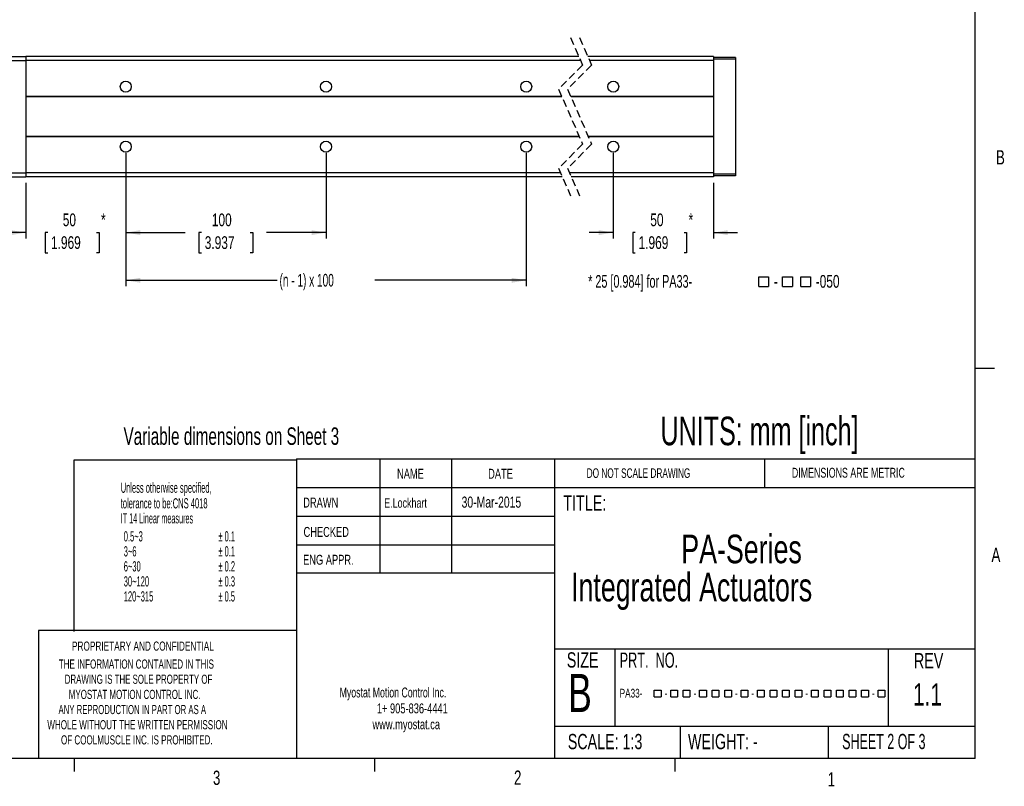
# Paper-space layout 'Layout1' of a CAD drawing. Extents: x 11 to 421, y 5 to 275.
# Tile 6 of 7: x 257 to 421, y 5 to 133. Entities that reach past the tile are written whole.
import ezdxf
from ezdxf.enums import TextEntityAlignment as Align

# ---------------------------------------------------------------- set-up
doc = ezdxf.new("R2010")
doc.units = 0
doc.linetypes.add('HIDDEN', pattern=[1.905, 1.27, -0.635])
doc.layers.get('0').update_dxf_attribs({"linetype": 'CONTINUOUS'})
doc.layers.add('FORMAT', color=7, linetype='CONTINUOUS')
doc.dimstyles.new('SLDDIMSTYLE0', dxfattribs={"dimtxt": 2.116667, "dimasz": 2.4, "dimexe": 0, "dimexo": 0.0625, "dimgap": 0.529167, "dimtad": 0, "dimlfac": 3, "dimrnd": 1e-09, "dimzin": 12, "dimsah": 1, "dimcen": 0.09, "dimazin": 3, "dimtfac": 1, "dimtofl": 0, "dimtmove": 0, "dimatfit": 3})
doc.dimstyles.new('SLDDIMSTYLE1', dxfattribs={"dimtxt": 2.116667, "dimasz": 2.4, "dimexe": 0, "dimexo": 0.0625, "dimgap": 0.529167, "dimtad": 0, "dimlfac": 3, "dimrnd": 1e-09, "dimzin": 12, "dimsah": 1, "dimcen": 0.09, "dimazin": 3, "dimtfac": 1, "dimtmove": 0, "dimatfit": 3})

# ---------------------------------------------------------------- blocks, each defined once
blk = doc.blocks.new('SW_SYMBOL_MOD_BOX')
at = {"color": 0, "linetype": 'CONTINUOUS'}
for p, q in [((200, 200), (200, 800)), ((200, 800), (800, 800)), ((800, 800), (800, 200)), ((200, 200), (800, 200))]:
    blk.add_line(p, q, dxfattribs=at)
blk = doc.blocks.new('SW_NOTE_6')
at = {"color": 0, "linetype": 'CONTINUOUS', "xscale": 0.0027037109, "yscale": 0.0027037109, "zscale": 0.0027037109}
for p in [(27.87, 0.29), (31.84, 0.29), (34.86, 0.29)]:
    blk.add_blockref('SW_SYMBOL_MOD_BOX', p, dxfattribs=at)
at = {"color": 0, "linetype": 'CONTINUOUS'}
for s, height, width, p in [('* 25 [0.984] for PA33-', 2.1167, 0.636364, (0, 0)), ('-050 ', 2.117, 0.7, (37.89, 0)), ('-', 2.12, 0.7, (30.9, 0))]:
    blk.add_text(s, height=height, dxfattribs=dict(at, width=width)).set_placement(p, align=Align.BOTTOM_LEFT)
blk = doc.blocks.new('SW_NOTE_7')
at = {"color": 0, "linetype": 'CONTINUOUS'}
for s, width, p in [('Myostat Motion Control Inc.', 0.661111, (0, 0)), ('1+ 905-836-4441', 0.7, (6.2, -2.65)), ('www.myostat.ca', 0.7, (5.47, -5.3))]:
    blk.add_text(s, height=1.651, dxfattribs=dict(at, width=width)).set_placement(p, align=Align.BOTTOM_LEFT)
blk = doc.blocks.new('SW_NOTE_8')
at = {"color": 0, "linetype": 'CONTINUOUS'}
for s, width, p in [('THE INFORMATION CONTAINED IN THIS', 0.657576, (0, 0)), ('DRAWING IS THE SOLE PROPERTY OF', 0.643548, (1, -2.52)), ('MYOSTAT MOTION CONTROL INC. ', 0.65, (1.67, -5.05)), ('ANY REPRODUCTION IN PART OR AS A', 0.634375, (-0.04, -7.57)), ('WHOLE WITHOUT THE WRITTEN PERMISSION', 0.661111, (-1.91, -10.1)), ('OF COOLMUSCLE INC. IS PROHIBITED.', 0.657576, (0.37, -12.62))]:
    blk.add_text(s, height=1.524, dxfattribs=dict(at, width=width)).set_placement(p, align=Align.BOTTOM_LEFT)
blk = doc.blocks.new('SW_NOTE_9')
at = {"color": 0, "linetype": 'CONTINUOUS', "xscale": 0.0018649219, "yscale": 0.0018649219, "zscale": 0.0018649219}
for p in [(5.4, 0.2), (8.13, 0.2), (10.21, 0.2), (12.95, 0.2), (15.03, 0.2), (17.12, 0.2), (19.85, 0.2), (22.59, 0.2), (24.67, 0.2), (26.76, 0.2), (28.84, 0.2), (31.58, 0.2), (33.66, 0.2), (35.75, 0.2), (37.83, 0.2), (39.92, 0.2), (42.65, 0.2)]:
    blk.add_blockref('SW_SYMBOL_MOD_BOX', p, dxfattribs=at)
at = {"color": 0, "linetype": 'CONTINUOUS', "width": 0.7}
for s, p in [('PA33-', (0, 0)), ('-', (7.48, 0)), ('-', (12.3, 0)), ('-', (19.21, 0)), ('-', (21.94, 0)), ('-', (30.93, 0)), ('-', (42.01, 0))]:
    blk.add_text(s, height=1.46, dxfattribs=at).set_placement(p, align=Align.BOTTOM_LEFT)
blk = doc.blocks.new('SW_NOTE_10')
at = {"color": 0, "linetype": 'CONTINUOUS', "width": 0.7}
for s, height, p in [('PA-Series', 4.763, (0, 0)), ('Integrated Actuators', 4.7625, (-18.35, -6.35))]:
    blk.add_text(s, height=height, dxfattribs=at).set_placement(p, align=Align.BOTTOM_LEFT)
blk = doc.blocks.new('_D_69')
at = {"color": 7, "linetype": 'CONTINUOUS'}
for p, q in [((274.52, 110.83), (274.52, 96.53)), ((257.85, 105.83), (257.85, 96.53)), ((257.85, 97.53), (253.85, 97.53)), ((261.53, 97.53), (261.1, 97.53)), ((261.1, 97.53), (261.1, 94.17)), ((269.64, 97.53), (270.07, 97.53)), ((270.07, 97.53), (270.07, 94.17)), ((274.52, 97.53), (278.52, 97.53)), ((261.1, 94.17), (261.53, 94.17)), ((270.07, 94.17), (269.64, 94.17))]:
    blk.add_line(p, q, dxfattribs=at)
for points in [[(257.85, 97.53), (255.45, 97.93), (255.45, 97.13)], [(274.52, 97.53), (276.92, 97.13), (276.92, 97.93)]]:
    blk.add_solid(points, dxfattribs=at)
at = {"color": 7, "linetype": 'CONTINUOUS', "width": 0.7}
for s, height, p in [('50', 2.117, (264.02, 97.96, 32.12)), ('*', 2.12, (270.39, 97.96, 32.12)), ('1.969', 2.117, (262.06, 94.17, 32.12))]:
    blk.add_text(s, height=height, dxfattribs=at).set_placement(p, align=Align.BOTTOM_LEFT)
blk = doc.blocks.new('_D_70')
at = {"color": 7, "linetype": 'CONTINUOUS'}
for p, q in [((274.52, 110.83), (274.52, 96.53)), ((307.85, 110.83), (307.85, 96.53)), ((274.52, 97.53), (284.41, 97.53)), ((287.13, 97.53), (286.7, 97.53)), ((286.7, 97.53), (286.7, 94.17)), ((295.24, 97.53), (295.67, 97.53)), ((295.67, 97.53), (295.67, 94.17)), ((307.85, 97.53), (297.95, 97.53)), ((286.7, 94.17), (287.13, 94.17)), ((295.67, 94.17), (295.24, 94.17))]:
    blk.add_line(p, q, dxfattribs=at)
for points in [[(274.52, 97.53), (276.92, 97.13), (276.92, 97.93)], [(307.85, 97.53), (305.45, 97.93), (305.45, 97.13)]]:
    blk.add_solid(points, dxfattribs=at)
at = {"color": 7, "linetype": 'CONTINUOUS', "width": 0.7}
for s, p in [('100', (288.84, 97.96, 32.12)), ('3.937', (287.66, 94.17, 32.12))]:
    blk.add_text(s, height=2.117, dxfattribs=at).set_placement(p, align=Align.BOTTOM_LEFT)
blk = doc.blocks.new('_D_71')
at = {"color": 7, "linetype": 'CONTINUOUS'}
for p, q in [((274.52, 110.83), (274.52, 88.59)), ((341.18, 110.83), (341.18, 88.59)), ((274.52, 89.59), (299.71, 89.59)), ((341.18, 89.59), (315.99, 89.59))]:
    blk.add_line(p, q, dxfattribs=at)
for points in [[(274.52, 89.59), (276.92, 89.19), (276.92, 89.99)], [(341.18, 89.59), (338.78, 89.99), (338.78, 89.19)]]:
    blk.add_solid(points, dxfattribs=at)
at = {"color": 7, "linetype": 'CONTINUOUS', "width": 0.592308}
blk.add_text('(n - 1) x 100', height=2.1167, dxfattribs=at).set_placement((300.11, 87.91, 32.12), align=Align.BOTTOM_LEFT)
blk = doc.blocks.new('_D_72')
at = {"color": 7, "linetype": 'CONTINUOUS'}
for p, q in [((355.67, 110.83), (355.67, 96.53)), ((372.34, 105.83), (372.34, 96.53)), ((355.67, 97.53), (351.67, 97.53)), ((359.35, 97.53), (358.92, 97.53)), ((358.92, 97.53), (358.92, 94.17)), ((367.46, 97.53), (367.89, 97.53)), ((367.89, 97.53), (367.89, 94.17)), ((372.34, 97.53), (376.34, 97.53)), ((358.92, 94.17), (359.35, 94.17)), ((367.89, 94.17), (367.46, 94.17))]:
    blk.add_line(p, q, dxfattribs=at)
for points in [[(355.67, 97.53), (353.27, 97.93), (353.27, 97.13)], [(372.34, 97.53), (374.74, 97.13), (374.74, 97.93)]]:
    blk.add_solid(points, dxfattribs=at)
at = {"color": 7, "linetype": 'CONTINUOUS', "width": 0.7}
for s, height, p in [('50', 2.117, (361.84, 97.96, 32.12)), ('*', 2.12, (368.21, 97.96, 32.12)), ('1.969', 2.117, (359.89, 94.17, 32.12))]:
    blk.add_text(s, height=height, dxfattribs=at).set_placement(p, align=Align.BOTTOM_LEFT)

psp = doc.layouts.get("Layout1")

# ---------------------------------------------------------------- linework, layer by layer
at = {"color": 7, "linetype": 'CONTINUOUS'}
for p, q in [((415.9568, 9.9587), (415.9568, 270.3087)), ((238.1822, 126.8336), (257.8488, 126.8336)), ((349.9556, 126.8336), (257.8488, 126.8336)), ((257.8488, 126.8336), (257.8488, 126.804)), ((257.8488, 126.804), (257.8488, 126.3631)), ((257.8488, 126.3631), (257.8488, 126.1669)), ((372.3381, 126.8336), (351.4556, 126.8336)), ((372.3381, 126.8336), (372.3381, 126.1669)), ((376.0047, 126.6669), (372.3381, 126.6669)), ((376.0047, 126.3902), (372.3381, 126.3902)), ((376.0047, 126.6669), (376.0047, 126.3902)), ((376.0047, 126.3902), (376.0047, 107.2769)), ((238.1822, 126.1669), (257.8488, 126.1669)), ((350.2462, 126.1669), (257.8488, 126.1669)), ((257.8488, 126.1669), (257.8488, 120.2169)), ((372.3381, 126.1669), (351.7462, 126.1669)), ((372.3381, 126.1669), (372.3381, 120.2169)), ((347.0964, 120.2169), (257.8488, 120.2169)), ((257.8488, 120.2169), (257.8488, 120.1169)), ((347.14, 120.1169), (257.8488, 120.1169)), ((257.8488, 120.1169), (257.8488, 113.5502)), ((372.3381, 120.2169), (348.5964, 120.2169)), ((372.3381, 120.1169), (348.64, 120.1169)), ((372.3381, 120.2169), (372.3381, 120.1169)), ((372.3381, 120.1169), (372.3381, 113.5502)), ((350.0028, 113.5502), (257.8488, 113.5502)), ((257.8488, 113.5502), (257.8488, 113.4502)), ((350.0464, 113.4502), (257.8488, 113.4502)), ((257.8488, 113.4502), (257.8488, 107.5002)), ((372.3381, 113.5502), (351.5028, 113.5502)), ((372.3381, 113.4502), (351.5464, 113.4502)), ((372.3381, 113.5502), (372.3381, 113.4502)), ((372.3381, 113.4502), (372.3381, 107.5002)), ((238.1822, 107.5002), (257.8488, 107.5002)), ((238.1822, 106.8336), (257.8488, 106.8336)), ((346.8966, 107.5002), (257.8488, 107.5002)), ((257.8488, 107.5002), (257.8488, 107.304)), ((257.8488, 107.304), (257.8488, 106.8631)), ((257.8488, 106.8631), (257.8488, 106.8336)), ((347.1872, 106.8336), (257.8488, 106.8336)), ((372.3381, 107.5002), (348.3966, 107.5002)), ((372.3381, 106.8336), (348.6872, 106.8336)), ((372.3381, 107.5002), (372.3381, 106.8336)), ((376.0047, 107.2769), (372.3381, 107.2769)), ((376.0047, 107.0002), (372.3381, 107.0002)), ((376.0047, 107.2769), (376.0047, 107.0002)), ((415.9568, 74.9374), (419.1318, 74.9374)), ((302.9194, 59.8531), (415.9568, 59.8531)), ((302.9194, 59.8531), (302.9194, 9.9587)), ((316.8169, 59.8531), (316.8169, 40.8031)), ((328.7175, 59.8531), (328.7175, 40.8031)), ((345.8853, 59.8531), (345.8853, 9.9587)), ((380.921, 55.0906), (380.921, 59.8531)), ((302.9194, 55.0906), (415.9568, 55.0906)), ((302.9194, 50.3281), (345.8853, 50.3281)), ((302.9194, 45.5656), (345.8853, 45.5656)), ((345.8853, 40.8031), (302.9194, 40.8031)), ((259.9535, 31.2781), (259.9535, 9.9587)), ((302.9194, 31.2781), (259.9535, 31.2781)), ((345.8853, 28.2432), (415.9568, 28.2432)), ((355.9321, 28.2432), (355.9321, 15.366)), ((401.4296, 28.2432), (401.4296, 15.366)), ((345.8853, 15.366), (415.9568, 15.366)), ((366.793, 15.366), (366.793, 9.9587)), ((391.4795, 15.366), (391.4795, 9.9587)), ((415.9568, 9.9587), (15.9068, 9.9587)), ((265.9317, 9.9587), (265.9317, 7.8048)), ((315.9379, 9.9587), (315.9379, 7.8048)), ((365.9442, 9.9587), (365.9442, 7.8048))]:
    psp.add_line(p, q, dxfattribs=at)
at = {"color": 7, "linetype": 'HIDDEN'}
for p, q in [((348.5714, 130.0086), (350.5714, 125.4211)), ((350.0714, 130.0086), (352.0714, 125.4211)), ((350.5714, 125.4211), (346.5714, 121.4211)), ((352.0714, 125.4211), (348.0714, 121.4211)), ((346.5714, 121.4211), (350.5714, 112.2461)), ((348.0714, 121.4211), (352.0714, 112.2461)), ((350.5714, 112.2461), (346.5714, 108.2461)), ((352.0714, 112.2461), (348.0714, 108.2461)), ((346.5714, 108.2461), (348.5714, 103.6586)), ((348.0714, 108.2461), (350.0714, 103.6586))]:
    psp.add_line(p, q, dxfattribs=at)
at = {"color": 7, "linetype": 'CONTINUOUS'}
for centre in [(274.5155, 121.8336), (307.8488, 121.8336), (341.1822, 121.8336), (355.6714, 121.8336), (274.5155, 111.8336), (307.8488, 111.8336), (341.1822, 111.8336), (355.6714, 111.8336)]:
    psp.add_circle(centre, 0.9167, dxfattribs=at)
at = {"layer": 'FORMAT'}
for p, q in [((265.9386, 31.1238), (265.9386, 59.6988)), ((265.9386, 59.6988), (302.9263, 59.6988))]:
    psp.add_line(p, q, dxfattribs=at)

# ---------------------------------------------------------------- block references
at = {"color": 7, "linetype": 'CONTINUOUS'}
for name, p in [('SW_NOTE_6', (351.4949, 87.7165)), ('SW_NOTE_10', (367.0019, 41.0408)), ('SW_NOTE_8', (263.3542, 24.4643)), ('SW_NOTE_7', (310.1127, 19.6351)), ('SW_NOTE_9', (356.7375, 19.6658))]:
    psp.add_blockref(name, p, dxfattribs=at)

# ---------------------------------------------------------------- texts
for s, height, width, p in [('B', 2.3813, 0.7, (419.3916, 108.1592)), ('UNITS: mm [inch]', 4.7625, 0.65625, (363.5387, 60.6923)), ('Variable dimensions on Sheet 3', 2.910417, 0.653333, (274.1381, 61.3132)), ('NAME', 1.651, 0.7, (319.6806, 56.0534)), ('DATE', 1.651, 0.7, (334.8453, 56.0534)), ('DO NOT SCALE DRAWING', 1.5875, 0.6475, (351.2507, 56.2122)), ('DIMENSIONS ARE METRIC', 1.651, 0.666667, (385.4163, 56.2211)), ('Unless otherwise specified,', 1.7, 0.532164, (273.6707, 53.6934)), ('tolerance to be:CNS 4018 ', 1.7, 0.508421, (273.6707, 51.0949)), ('DRAWN', 1.651, 0.7, (304.0533, 51.2532)), ('E.Lockhart', 1.5875, 0.7, (317.539, 51.2443)), ('30-Mar-2015', 1.852083, 0.7, (330.4229, 51.1664)), ('TITLE:', 2.54, 0.7, (347.3752, 50.4806)), ('IT 14 Linear measures', 1.7, 0.513158, (273.6707, 48.5949)), ('0.5~3', 1.7, 0.552632, (274.1707, 45.5949)), ('± 0.1', 1.7, 0.552632, (289.9207, 45.5949)), ('CHECKED', 1.651, 0.7, (304.1075, 46.3672)), ('3~6', 1.7, 0.552632, (274.1707, 43.0949)), ('± 0.1', 1.7, 0.552632, (289.9207, 43.0949)), ('A', 2.3813, 0.7, (418.6449, 41.9551)), ('6~30', 1.7, 0.552632, (274.1707, 40.5949)), ('± 0.2', 1.7, 0.552632, (289.9207, 40.5949)), ('ENG APPR.', 1.651, 0.7, (304.034, 41.7312)), ('30~120', 1.7, 0.552632, (274.1707, 38.0949)), ('± 0.3', 1.7, 0.552632, (289.9207, 38.0949)), ('120~315', 1.7, 0.552632, (274.1707, 35.5949)), ('± 0.5', 1.7, 0.552632, (289.9207, 35.5949)), ('PROPRIETARY AND CONFIDENTIAL', 1.524, 0.675, (265.5535, 27.4591)), ('SIZE', 2.54, 0.7, (347.9364, 24.3425)), ('PRT.  NO.', 2.54, 0.622222, (356.7375, 24.3069)), ('REV', 2.54, 0.7, (405.7417, 24.2077)), ('B', 6.35, 0.7, (348.1368, 15.7975)), ('1.1', 3.70417, 0.7, (405.5772, 17.6705)), ('SCALE: 1:3', 2.54, 0.7, (348.1054, 10.7491)), ('WEIGHT: -', 2.54, 0.7, (368.1188, 10.7491)), ('SHEET 2 OF 3', 2.54, 0.6125, (393.7877, 10.7573)), ('3', 2.3813, 0.7, (289.0208, 4.8455)), ('2', 2.3813, 0.7, (339.1483, 4.8664)), ('1', 2.3813, 0.7, (391.3712, 4.5853))]:
    psp.add_text(s, height=height, dxfattribs=dict(at, width=width)).set_placement(p, align=Align.BOTTOM_LEFT)

# ---------------------------------------------------------------- dimensions: what is measured, and where the dimension line sits
for base, p1, p2, text, dimstyle, picture, middle in [((274.5155, 97.5287), (257.8488, 106.8336), (274.5155, 111.8336), '<>*', 'SLDDIMSTYLE1', '_D_69', (266.1822, 97.5287)), ((341.1822, 89.5881), (274.5155, 111.8336), (341.1822, 111.8336), '(n - 1) x 100', 'SLDDIMSTYLE0', '_D_71', (307.8488, 89.5881)), ((372.3381, 97.5287), (355.6714, 111.8336), (372.3381, 106.8336), '<>*', 'SLDDIMSTYLE1', '_D_72', (364.0047, 97.5287))]:
    dim = psp.add_linear_dim(base=base, p1=p1, p2=p2, text=text, dimstyle=dimstyle, dxfattribs=at)
    dim.commit()
    dim.dimension.update_dxf_attribs({"geometry": picture, "text_midpoint": middle, "dimtype": 160})
dim = psp.add_linear_dim(base=(274.5155, 97.5287), p1=(307.8488, 111.8336), p2=(274.5155, 111.8336), dimstyle='SLDDIMSTYLE0', dxfattribs=at)
dim.commit()
dim.dimension.update_dxf_attribs({"geometry": '_D_70', "text_midpoint": (291.1822, 97.5287), "dimtype": 160})

doc.saveas('drawing.dxf')
